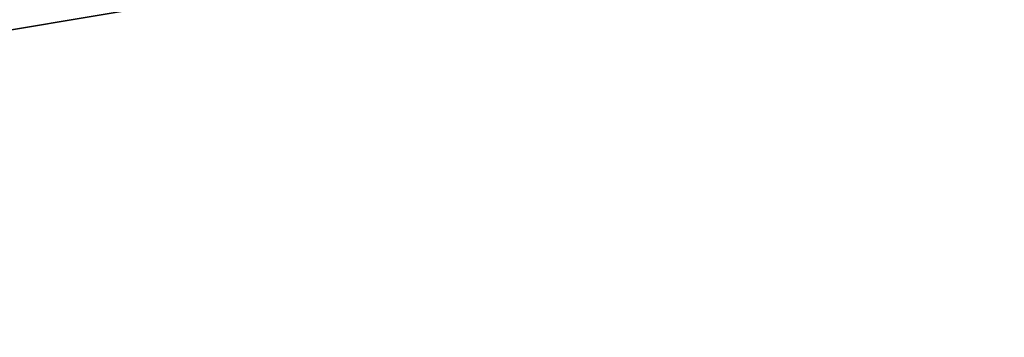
# Model space of a CAD drawing. Extents: x 0 to 80, y 0 to 80.
# Tile 222 of 256: x 8.5694 to 8.6094, y 35.3965 to 35.4094. Entities that reach past the tile are written whole.
import ezdxf

# ---------------------------------------------------------------- set-up
doc = ezdxf.new("R2010")
doc.units = 0
doc.header["$LTSCALE"] = 25.4
doc.layers.get('0').update_dxf_attribs({"color": 13, "linetype": 'CONTINUOUS'})

# ---------------------------------------------------------------- blocks, each defined once
blk = doc.blocks.new('ORBIT-I-KINKIET-20-7806-78')
at = {"color": 7}
blk.add_line((25.044687, 35.76836, 343.570343), (24.319977, 35.64608, 343.135315), dxfattribs=at)
blk.add_line((25.044687, 35.76836, 343.570343), (24.319977, 35.64608, 343.135315), dxfattribs=at)
mesh = blk.add_polyface(dxfattribs=at)
corners = [(25.044687, 35.76836, 343.570343), (24.319977, 35.64608, 343.135315), (25.044687, 35.64608, 343.570343)]
mesh.append_faces([[corners[k] for k in face] for face in [(0, 1, 2)]], dxfattribs={"color": 7})
mesh = blk.add_polyface(dxfattribs=at)
corners = [(25.044687, 35.76836, 343.570343), (24.319977, 35.76836, 343.135315), (24.319977, 35.64608, 343.135315)]
mesh.append_faces([[corners[k] for k in face] for face in [(0, 1, 2)]], dxfattribs={"color": 7})
mesh = blk.add_polyface(dxfattribs=at)
corners = [(25.482746, 35.64608, 303.722137), (24.774519, 35.76836, 304.122559), (25.482746, 35.76836, 303.722137)]
mesh.append_faces([[corners[k] for k in face] for face in [(0, 1, 2)]], dxfattribs={"color": 7})
mesh = blk.add_polyface(dxfattribs=at)
corners = [(25.482746, 35.64608, 303.722137), (24.774519, 35.64608, 304.122559), (24.774519, 35.76836, 304.122559)]
mesh.append_faces([[corners[k] for k in face] for face in [(0, 1, 2)]], dxfattribs={"color": 7})

msp = doc.modelspace()

# ---------------------------------------------------------------- block references
at = {"color": 0}
msp.add_blockref('ORBIT-I-KINKIET-20-7806-78', (-16.396614, -0.346078, -57.5), dxfattribs=at)

doc.saveas('drawing.dxf')
